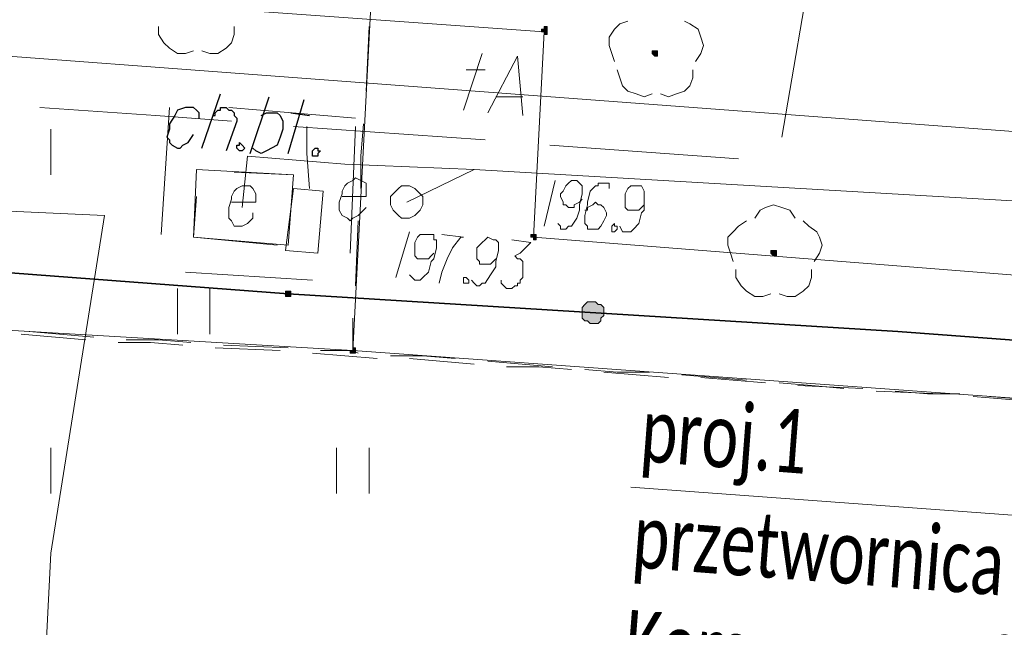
# Model space of a CAD drawing. Header units: metres. Extents: x 7431553 to 7432401, y 5544342 to 5544539.
# Tile 70 of 180: x 7432126 to 7432141, y 5544491 to 5544500. Entities that reach past the tile are written whole.
import ezdxf

# ---------------------------------------------------------------- set-up
doc = ezdxf.new("R2010")
doc.units = ezdxf.units.M
doc.header["$MEASUREMENT"] = 0
doc.layers.add('BG-PR90-PB-PZT-PZT01_2026_04_14$0$MAPA DCP', color=7, linetype='Continuous', lineweight=0)
doc.layers.add('PRIMETECH_XREF', color=7, linetype='Continuous', lineweight=5)
doc.layers.add('BG-PR90-PB-PZT-PZT01_2026_04_14$0$OPISY', color=7, linetype='Continuous')
doc.styles.add('BG-PR90-PB-PZT-PZT01_2026_04_14$0$Standard', font='txt')
doc.dimstyles.new('BG-PR90-PB-PZT-PZT01_2026_04_14$0$Standard', dxfattribs={"dimtxt": 0.18, "dimasz": 0.18, "dimexe": 0.18, "dimexo": 0.0625, "dimgap": 0.09, "dimtad": 0, "dimtih": 1, "dimtoh": 1, "dimdec": 4, "dimzin": 0, "dimdsep": 46, "dimtxsty": 'BG-PR90-PB-PZT-PZT01_2026_04_14$0$Standard', "dimcen": 0.09, "dimadec": 0, "dimazin": 0, "dimtfac": 1, "dimtdec": 4, "dimtofl": 0, "dimtmove": 0, "dimatfit": 3, "dimfxl": 1, "dimtolj": 1, "dimtzin": 0, "dimarcsym": 0})

# ---------------------------------------------------------------- blocks, each defined once
blk = doc.blocks.new('BG-PR90-PB-PZT-PZT01_2026_04_14$0$Naddrwiną2025_v2klauzulap')
at = {"layer": 'BG-PR90-PB-PZT-PZT01_2026_04_14$0$MAPA DCP', "linetype": 'Continuous', "lineweight": 0, "true_color": 0x009a00, "transparency": 33554559}
for points in [[(7431665.731, 5544551.817), (7431665.731, 5544551.859), (7431665.689, 5544551.859), (7431665.689, 5544551.859), (7431665.689, 5544551.859), (7431665.689, 5544551.859), (7431665.647, 5544551.859), (7431665.647, 5544551.859), (7431665.647, 5544551.859), (7431665.647, 5544551.817), (7431665.647, 5544551.817), (7431665.647, 5544551.817), (7431665.647, 5544551.774), (7431665.689, 5544551.774), (7431665.689, 5544551.774), (7431665.689, 5544551.774), (7431665.689, 5544551.774)], [(7431662.599, 5544549.954), (7431662.599, 5544549.996), (7431662.556, 5544549.996), (7431662.556, 5544549.996), (7431662.556, 5544549.996), (7431662.514, 5544549.996), (7431662.514, 5544549.996), (7431662.514, 5544549.996), (7431662.514, 5544549.996), (7431662.514, 5544549.954), (7431662.514, 5544549.954), (7431662.514, 5544549.954), (7431662.514, 5544549.912), (7431662.514, 5544549.912), (7431662.556, 5544549.912), (7431662.556, 5544549.912), (7431662.556, 5544549.912)]]:
    blk.add_hatch(color=94, dxfattribs=at).paths.add_polyline_path(points)
at = {"layer": 'BG-PR90-PB-PZT-PZT01_2026_04_14$0$MAPA DCP', "linetype": 'Continuous', "lineweight": 0, "transparency": 33554559}
for color, points in [(256, [(7431666.62, 5544549.15), (7431666.536, 5544549.15), (7431666.493, 5544549.107), (7431666.493, 5544549.065), (7431666.451, 5544549.023), (7431666.451, 5544548.98), (7431666.451, 5544548.938), (7431666.451, 5544548.896), (7431666.493, 5544548.853), (7431666.536, 5544548.811), (7431666.578, 5544548.811), (7431666.62, 5544548.811), (7431666.663, 5544548.811), (7431666.705, 5544548.811), (7431666.747, 5544548.853), (7431666.747, 5544548.896), (7431666.79, 5544548.938), (7431666.79, 5544548.98), (7431666.79, 5544549.023), (7431666.79, 5544549.065), (7431666.747, 5544549.107), (7431666.705, 5544549.107), (7431666.663, 5544549.15), (7431666.663, 5544549.15)]), (1, [(7431662.218, 5544548.176), (7431662.218, 5544548.176), (7431662.218, 5544548.176), (7431662.218, 5544548.218), (7431662.26, 5544548.218), (7431662.26, 5544548.218), (7431662.26, 5544548.261), (7431662.218, 5544548.261), (7431662.218, 5544548.261), (7431662.218, 5544548.261), (7431662.218, 5544548.261), (7431662.218, 5544548.261), (7431662.175, 5544548.261), (7431662.175, 5544548.261), (7431662.175, 5544548.261), (7431662.175, 5544548.261), (7431662.133, 5544548.261), (7431662.133, 5544548.218), (7431662.133, 5544548.218), (7431662.175, 5544548.218), (7431662.175, 5544548.218), (7431662.175, 5544548.176), (7431662.175, 5544548.176), (7431662.175, 5544548.176)]), (1, [(7431665.435, 5544548.007), (7431665.435, 5544548.007), (7431665.435, 5544548.049), (7431665.477, 5544548.049), (7431665.477, 5544548.049), (7431665.477, 5544548.049), (7431665.477, 5544548.091), (7431665.477, 5544548.091), (7431665.435, 5544548.091), (7431665.435, 5544548.091), (7431665.435, 5544548.091), (7431665.435, 5544548.091), (7431665.393, 5544548.091), (7431665.393, 5544548.091), (7431665.393, 5544548.091), (7431665.393, 5544548.091), (7431665.393, 5544548.091), (7431665.393, 5544548.049), (7431665.393, 5544548.049), (7431665.393, 5544548.049), (7431665.393, 5544548.049), (7431665.393, 5544548.049), (7431665.393, 5544548.007), (7431665.393, 5544548.007)]), (256, [(7431667.255, 5544545.213), (7431667.255, 5544545.255), (7431667.213, 5544545.255), (7431667.213, 5544545.255), (7431667.213, 5544545.255), (7431667.171, 5544545.255), (7431667.171, 5544545.255), (7431667.171, 5544545.213), (7431667.171, 5544545.213), (7431667.171, 5544545.213), (7431667.213, 5544545.213), (7431667.213, 5544545.17), (7431667.213, 5544545.17), (7431667.255, 5544545.17)]), (256, [(7431666.324, 5544544.154), (7431666.324, 5544544.154), (7431666.324, 5544544.154), (7431666.366, 5544544.154), (7431666.366, 5544544.197), (7431666.366, 5544544.197), (7431666.366, 5544544.197), (7431666.366, 5544544.197), (7431666.366, 5544544.239), (7431666.366, 5544544.239), (7431666.324, 5544544.239), (7431666.324, 5544544.239), (7431666.324, 5544544.239), (7431666.324, 5544544.239), (7431666.282, 5544544.239), (7431666.282, 5544544.239), (7431666.282, 5544544.239), (7431666.282, 5544544.197), (7431666.282, 5544544.197), (7431666.282, 5544544.197), (7431666.282, 5544544.197), (7431666.282, 5544544.154), (7431666.282, 5544544.154)])]:
    blk.add_hatch(color=color, dxfattribs=at).paths.add_polyline_path(points)
at = {"layer": 'BG-PR90-PB-PZT-PZT01_2026_04_14$0$MAPA DCP', "color": 1, "linetype": 'Continuous', "lineweight": 18, "transparency": 33554687}
for points in [[(7431664.969, 5544543.477), (7431664.165, 5544543.562), (7431664.292, 5544545.086), (7431664.377, 5544547.118), (7431665.52, 5544566.803), (7431666.451, 5544577.174), (7431665.901, 5544582.466), (7431667.128, 5544586.784), (7431667.382, 5544591.737), (7431668.017, 5544609.178), (7431669.414, 5544635.806), (7431670.727, 5544637.753), (7431670.557, 5544639.489), (7431669.838, 5544641.055), (7431671.15, 5544669.461), (7431672.081, 5544686.648)], [(7431635.971, 5544534.926), (7431643.803, 5544535.137), (7431645.115, 5544536.238), (7431659.889, 5544534.375), (7431661.202, 5544534.079), (7431662.218, 5544548.218), (7431665.435, 5544548.049), (7431666.747, 5544564.686), (7431668.483, 5544589.07), (7431669.626, 5544612.226), (7431671.362, 5544639.743), (7431672.589, 5544663.238), (7431673.902, 5544686.394)], [(7431663.869, 5544551.944), (7431660.905, 5544552.452)], [(7431663.996, 5544548.303), (7431664.207, 5544551.266)], [(7431663.699, 5544544.281), (7431663.911, 5544547.287)], [(7431664.8, 5544545.043), (7431664.8, 5544545.424), (7431664.588, 5544545.424), (7431664.546, 5544545.34), (7431664.504, 5544545.255), (7431664.546, 5544545.213), (7431664.588, 5544545.128), (7431664.631, 5544545.086), (7431664.715, 5544545.043), (7431664.758, 5544545.043), (7431664.885, 5544545.001), (7431664.969, 5544545.001), (7431665.012, 5544545.001), (7431665.096, 5544545.043), (7431665.139, 5544545.128), (7431665.181, 5544545.17), (7431665.139, 5544545.213), (7431665.096, 5544545.297), (7431665.054, 5544545.34), (7431665.012, 5544545.382), (7431664.969, 5544545.424)], [(7431663.699, 5544544.493), (7431664.123, 5544544.493), (7431664.673, 5544544.535)], [(7431664.885, 5544543.308), (7431664.885, 5544543.689), (7431664.758, 5544543.689), (7431664.673, 5544543.646), (7431664.631, 5544543.604), (7431664.631, 5544543.519), (7431664.631, 5544543.477), (7431664.673, 5544543.392), (7431664.715, 5544543.35), (7431664.8, 5544543.308), (7431664.842, 5544543.308), (7431664.969, 5544543.265), (7431665.054, 5544543.265), (7431665.139, 5544543.265), (7431665.181, 5544543.308), (7431665.266, 5544543.35), (7431665.266, 5544543.435), (7431665.266, 5544543.477), (7431665.223, 5544543.562), (7431665.181, 5544543.604), (7431665.139, 5544543.646), (7431665.054, 5544543.646)], [(7431663.403, 5544540.302), (7431663.53, 5544542.122), (7431663.615, 5544543.308)], [(7431636.225, 5544533.825), (7431664.715, 5544532.894), (7431665.096, 5544541.318), (7431670.388, 5544540.471), (7431677.966, 5544540.09), (7431683.003, 5544539.413), (7431684.908, 5544535.434), (7431687.787, 5544535.01), (7431690.327, 5544537.847)]]:
    blk.add_lwpolyline(points, dxfattribs=at)
at = {"layer": 'BG-PR90-PB-PZT-PZT01_2026_04_14$0$MAPA DCP', "color": 30, "linetype": 'Continuous', "lineweight": 18, "true_color": 0xff6500, "transparency": 33554687}
for points in [[(7431664.885, 5544546.059), (7431664.377, 5544547.118), (7431665.52, 5544566.803), (7431666.451, 5544577.174), (7431665.901, 5544582.466), (7431667.128, 5544586.784), (7431667.382, 5544591.737), (7431668.017, 5544609.178), (7431669.414, 5544635.806), (7431670.727, 5544637.753), (7431670.557, 5544639.489), (7431669.838, 5544641.055), (7431671.15, 5544669.461), (7431672.081, 5544686.648)], [(7431661.583, 5544526.332), (7431665.35, 5544576.582), (7431665.52, 5544577.217)], [(7431663.488, 5544547.329), (7431662.599, 5544547.795), (7431663.53, 5544547.88)], [(7431663.234, 5544547.456), (7431663.234, 5544547.88)], [(7431663.445, 5544546.948), (7431662.556, 5544547.245)], [(7431662.81, 5544546.991), (7431662.81, 5544547.287)]]:
    blk.add_lwpolyline(points, dxfattribs=at)
at = {"layer": 'BG-PR90-PB-PZT-PZT01_2026_04_14$0$MAPA DCP', "linetype": 'Continuous', "lineweight": 35, "transparency": 33554687}
blk.add_lwpolyline([(7431675.891, 5544686.056), (7431675.426, 5544679.367), (7431673.986, 5544657.735), (7431673.436, 5544650.199), (7431672.547, 5544638.05), (7431671.192, 5544617.476), (7431670.303, 5544603.463), (7431669.753, 5544595.886), (7431670.769, 5544579.841), (7431669.541, 5544577.471), (7431668.398, 5544574.973), (7431667.594, 5544564.178), (7431667.298, 5544558.886), (7431666.917, 5544553.764), (7431666.324, 5544544.197), (7431665.393, 5544531.878), (7431673.817, 5544524.3), (7431682.199, 5544516.722)], dxfattribs=at)
at = {"layer": 'BG-PR90-PB-PZT-PZT01_2026_04_14$0$MAPA DCP', "linetype": 'Continuous', "lineweight": 18, "transparency": 33554687}
for points in [[(7431638.088, 5544583.059), (7431638.977, 5544582.635), (7431663.784, 5544577.725), (7431669.541, 5544576.582), (7431669.033, 5544570.486), (7431668.61, 5544564.601), (7431667.213, 5544545.213), (7431636.479, 5544546.821)], [(7431636.479, 5544546.821), (7431667.213, 5544545.213), (7431666.493, 5544532.936), (7431684.527, 5544515.452), (7431635.166, 5544516.172)], [(7431669.457, 5544545.467), (7431668.737, 5544545.467)], [(7431663.572, 5544545.255), (7431663.403, 5544543.265)], [(7431665.689, 5544545.17), (7431663.699, 5544545.255)], [(7431668.737, 5544544.959), (7431669.457, 5544544.959)], [(7431665.985, 5544542.588), (7431666.112, 5544544.578)], [(7431665.562, 5544544.197), (7431664.461, 5544544.281), (7431664.419, 5544543.35)], [(7431664.8, 5544542.757), (7431665.435, 5544542.715), (7431665.562, 5544544.027)], [(7431666.959, 5544542.969), (7431666.239, 5544542.969)], [(7431666.239, 5544542.461), (7431666.959, 5544542.461)], [(7431663.403, 5544542.334), (7431665.393, 5544542.207)], [(7431664.461, 5544540.471), (7431663.742, 5544540.471)], [(7431669.457, 5544540.471), (7431668.737, 5544540.471)]]:
    blk.add_lwpolyline(points, dxfattribs=at)
blk.add_lwpolyline([(7431713.187, 5544561.426), (7431709.8, 5544513.844), (7431684.527, 5544515.452), (7431666.493, 5544532.936), (7431667.213, 5544545.213), (7431668.61, 5544564.601)], close=True, dxfattribs=at)
at = {"layer": 'BG-PR90-PB-PZT-PZT01_2026_04_14$0$MAPA DCP', "color": 4, "linetype": 'Continuous', "lineweight": 18, "transparency": 33554687}
for points in [[(7431667.933, 5544555.203), (7431668.017, 5544556.219)], [(7431667.848, 5544553.722), (7431667.89, 5544554.23), (7431667.89, 5544554.738)], [(7431667.763, 5544552.198), (7431667.806, 5544553.214)], [(7431667.636, 5544550.674), (7431667.679, 5544551.182), (7431667.721, 5544551.69)], [(7431667.552, 5544549.15), (7431667.636, 5544550.166)], [(7431667.467, 5544547.626), (7431667.467, 5544548.134), (7431667.509, 5544548.642)], [(7431667.34, 5544546.102), (7431667.425, 5544547.118)], [(7431667.255, 5544544.578), (7431667.298, 5544545.086), (7431667.34, 5544545.594)], [(7431667.171, 5544543.054), (7431667.213, 5544544.07)], [(7431667.086, 5544541.53), (7431667.086, 5544542.038), (7431667.128, 5544542.546)], [(7431666.959, 5544540.006), (7431667.044, 5544541.022)]]:
    blk.add_lwpolyline(points, dxfattribs=at)
at = {"layer": 'BG-PR90-PB-PZT-PZT01_2026_04_14$0$MAPA DCP', "color": 94, "linetype": 'Continuous', "lineweight": 18, "true_color": 0x009a00, "transparency": 33554687}
for points in [[(7431668.017, 5544555.965), (7431667.975, 5544555.457), (7431667.933, 5544554.949)], [(7431667.89, 5544554.441), (7431667.848, 5544553.425)], [(7431667.806, 5544552.917), (7431667.763, 5544552.409), (7431667.721, 5544551.901)], [(7431665.181, 5544552.282), (7431665.266, 5544552.367), (7431665.35, 5544552.494), (7431665.435, 5544552.536), (7431665.562, 5544552.579), (7431665.689, 5544552.536), (7431665.816, 5544552.452)], [(7431665.943, 5544552.409), (7431666.07, 5544552.409), (7431666.197, 5544552.367), (7431666.282, 5544552.282), (7431666.366, 5544552.155), (7431666.366, 5544552.028), (7431666.324, 5544551.901)], [(7431665.139, 5544551.52), (7431665.012, 5544551.605), (7431664.969, 5544551.69), (7431664.927, 5544551.817), (7431664.969, 5544551.944), (7431665.012, 5544552.071), (7431665.139, 5544552.155)], [(7431666.324, 5544551.774), (7431666.366, 5544551.647), (7431666.366, 5544551.52), (7431666.282, 5544551.393), (7431666.197, 5544551.309), (7431666.07, 5544551.224), (7431665.943, 5544551.224)], [(7431665.816, 5544551.182), (7431665.689, 5544551.139), (7431665.562, 5544551.097), (7431665.435, 5544551.097), (7431665.35, 5544551.182), (7431665.266, 5544551.266), (7431665.181, 5544551.393)], [(7431667.679, 5544551.393), (7431667.594, 5544550.377)], [(7431662.048, 5544550.42), (7431662.091, 5544550.504), (7431662.175, 5544550.631), (7431662.302, 5544550.674), (7431662.429, 5544550.716), (7431662.556, 5544550.674), (7431662.683, 5544550.589)], [(7431662.81, 5544550.547), (7431662.937, 5544550.547), (7431663.064, 5544550.504), (7431663.149, 5544550.42), (7431663.191, 5544550.293), (7431663.234, 5544550.166), (7431663.191, 5544550.039)], [(7431663.191, 5544549.912), (7431663.234, 5544549.785), (7431663.191, 5544549.658), (7431663.149, 5544549.531), (7431663.064, 5544549.446), (7431662.937, 5544549.404), (7431662.81, 5544549.361)], [(7431667.552, 5544549.869), (7431667.552, 5544549.361), (7431667.509, 5544548.853)], [(7431662.683, 5544549.319), (7431662.556, 5544549.277), (7431662.429, 5544549.234), (7431662.302, 5544549.234), (7431662.175, 5544549.319), (7431662.091, 5544549.404), (7431662.048, 5544549.531)], [(7431667.467, 5544548.345), (7431667.382, 5544547.329)], [(7431667.34, 5544546.821), (7431667.298, 5544546.313), (7431667.298, 5544545.805)], [(7431663.149, 5544545.424), (7431662.133, 5544545.467)], [(7431664.673, 5544545.34), (7431664.165, 5544545.34), (7431663.657, 5544545.382)], [(7431666.197, 5544545.255), (7431665.181, 5544545.297)], [(7431667.255, 5544545.297), (7431667.213, 5544545.213), (7431666.705, 5544545.213)], [(7431667.213, 5544545.213), (7431667.213, 5544544.705)], [(7431667.171, 5544544.197), (7431667.128, 5544543.181)], [(7431662.133, 5544543.35), (7431662.26, 5544543.35), (7431662.387, 5544543.308), (7431662.472, 5544543.223), (7431662.556, 5544543.096), (7431662.556, 5544542.969), (7431662.514, 5544542.842)], [(7431662.514, 5544542.715), (7431662.556, 5544542.588), (7431662.556, 5544542.461), (7431662.472, 5544542.334), (7431662.387, 5544542.249), (7431662.26, 5544542.165), (7431662.133, 5544542.165)], [(7431667.086, 5544542.673), (7431667.044, 5544542.165), (7431667.044, 5544541.657)], [(7431667.001, 5544541.149), (7431666.917, 5544540.133)]]:
    blk.add_lwpolyline(points, dxfattribs=at)
at = {"layer": 'BG-PR90-PB-PZT-PZT01_2026_04_14$0$MAPA DCP', "color": 94, "linetype": 'Continuous', "lineweight": 0, "true_color": 0x009a00, "transparency": 33554687}
for points in [[(7431665.731, 5544551.817), (7431665.731, 5544551.859), (7431665.689, 5544551.859), (7431665.689, 5544551.859), (7431665.689, 5544551.859), (7431665.689, 5544551.859), (7431665.647, 5544551.859), (7431665.647, 5544551.859), (7431665.647, 5544551.859), (7431665.647, 5544551.817), (7431665.647, 5544551.817), (7431665.647, 5544551.817), (7431665.647, 5544551.774), (7431665.689, 5544551.774), (7431665.689, 5544551.774), (7431665.689, 5544551.774), (7431665.689, 5544551.774), (7431665.731, 5544551.817)], [(7431662.599, 5544549.954), (7431662.599, 5544549.996), (7431662.556, 5544549.996), (7431662.556, 5544549.996), (7431662.556, 5544549.996), (7431662.514, 5544549.996), (7431662.514, 5544549.996), (7431662.514, 5544549.996), (7431662.514, 5544549.996), (7431662.514, 5544549.954), (7431662.514, 5544549.954), (7431662.514, 5544549.954), (7431662.514, 5544549.912), (7431662.514, 5544549.912), (7431662.556, 5544549.912), (7431662.556, 5544549.912), (7431662.556, 5544549.912), (7431662.599, 5544549.954)]]:
    blk.add_lwpolyline(points, close=True, dxfattribs=at)
at = {"layer": 'BG-PR90-PB-PZT-PZT01_2026_04_14$0$MAPA DCP', "color": 1, "linetype": 'Continuous', "lineweight": 9, "transparency": 33554687}
for points in [[(7431665.266, 5544549.404), (7431665.35, 5544549.446), (7431665.35, 5544549.573), (7431665.308, 5544549.615), (7431665.223, 5544549.7), (7431665.054, 5544549.742), (7431665.012, 5544549.785), (7431664.842, 5544549.785), (7431664.715, 5544549.785), (7431664.631, 5544549.742), (7431664.631, 5544549.7), (7431664.631, 5544549.658), (7431664.631, 5544549.615), (7431664.631, 5544549.573), (7431664.673, 5544549.531), (7431664.758, 5544549.488), (7431664.842, 5544549.488), (7431664.885, 5544549.488), (7431664.969, 5544549.488), (7431665.012, 5544549.531), (7431665.012, 5544549.573), (7431665.012, 5544549.615), (7431665.012, 5544549.658), (7431665.012, 5544549.7), (7431664.969, 5544549.742), (7431664.927, 5544549.785)], [(7431664.673, 5544549.234), (7431664.588, 5544549.234), (7431664.588, 5544549.065), (7431664.631, 5544549.065), (7431664.631, 5544549.023), (7431664.715, 5544548.938), (7431664.885, 5544548.896), (7431664.927, 5544548.896), (7431665.096, 5544548.853), (7431665.181, 5544548.853), (7431665.223, 5544548.853), (7431665.266, 5544548.896), (7431665.308, 5544548.896), (7431665.308, 5544548.938), (7431665.308, 5544549.023), (7431665.308, 5544549.065), (7431665.266, 5544549.107), (7431665.181, 5544549.15), (7431665.096, 5544549.192), (7431665.054, 5544549.192), (7431664.969, 5544549.15), (7431664.927, 5544549.107), (7431664.927, 5544549.065), (7431664.885, 5544549.023), (7431664.927, 5544548.98), (7431664.969, 5544548.896), (7431665.012, 5544548.896), (7431665.012, 5544548.853)], [(7431665.223, 5544548.43), (7431665.266, 5544548.472), (7431665.308, 5544548.472), (7431665.308, 5544548.557), (7431665.266, 5544548.599), (7431665.266, 5544548.642), (7431665.139, 5544548.726), (7431665.012, 5544548.769), (7431664.927, 5544548.769), (7431664.758, 5544548.811), (7431664.673, 5544548.811), (7431664.631, 5544548.811), (7431664.588, 5544548.769), (7431664.546, 5544548.726), (7431664.546, 5544548.684), (7431664.546, 5544548.642), (7431664.588, 5544548.599), (7431664.631, 5544548.557), (7431664.715, 5544548.515), (7431664.758, 5544548.472), (7431664.8, 5544548.472), (7431664.885, 5544548.515), (7431664.927, 5544548.515), (7431664.927, 5544548.557), (7431664.969, 5544548.599), (7431664.969, 5544548.642), (7431664.969, 5544548.684), (7431664.927, 5544548.684), (7431664.885, 5544548.769), (7431664.842, 5544548.811)], [(7431664.546, 5544548.388), (7431665.266, 5544548.218)]]:
    blk.add_lwpolyline(points, dxfattribs=at)
blk.add_lwpolyline([(7431665.223, 5544549.319), (7431665.266, 5544549.319), (7431665.266, 5544549.361), (7431665.308, 5544549.361), (7431665.35, 5544549.319), (7431665.35, 5544549.277), (7431665.308, 5544549.277), (7431665.266, 5544549.277)], close=True, dxfattribs=at)
at = {"layer": 'BG-PR90-PB-PZT-PZT01_2026_04_14$0$MAPA DCP', "linetype": 'Continuous', "lineweight": 0, "transparency": 33554687}
for points in [[(7431666.62, 5544549.15), (7431666.536, 5544549.15), (7431666.493, 5544549.107), (7431666.493, 5544549.065), (7431666.451, 5544549.023), (7431666.451, 5544548.98), (7431666.451, 5544548.938), (7431666.451, 5544548.896), (7431666.493, 5544548.853), (7431666.536, 5544548.811), (7431666.578, 5544548.811), (7431666.62, 5544548.811), (7431666.663, 5544548.811), (7431666.705, 5544548.811), (7431666.747, 5544548.853), (7431666.747, 5544548.896), (7431666.79, 5544548.938), (7431666.79, 5544548.98), (7431666.79, 5544549.023), (7431666.79, 5544549.065), (7431666.747, 5544549.107), (7431666.705, 5544549.107), (7431666.663, 5544549.15)], [(7431667.255, 5544545.213), (7431667.255, 5544545.255), (7431667.213, 5544545.255), (7431667.213, 5544545.255), (7431667.213, 5544545.255), (7431667.171, 5544545.255), (7431667.171, 5544545.255), (7431667.171, 5544545.213), (7431667.171, 5544545.213), (7431667.171, 5544545.213), (7431667.213, 5544545.213), (7431667.213, 5544545.17), (7431667.213, 5544545.17), (7431667.255, 5544545.17), (7431667.255, 5544545.213), (7431667.255, 5544545.213)], [(7431666.324, 5544544.154), (7431666.324, 5544544.154), (7431666.324, 5544544.154), (7431666.366, 5544544.154), (7431666.366, 5544544.197), (7431666.366, 5544544.197), (7431666.366, 5544544.197), (7431666.366, 5544544.197), (7431666.366, 5544544.239), (7431666.366, 5544544.239), (7431666.324, 5544544.239), (7431666.324, 5544544.239), (7431666.324, 5544544.239), (7431666.324, 5544544.239), (7431666.282, 5544544.239), (7431666.282, 5544544.239), (7431666.282, 5544544.239), (7431666.282, 5544544.197), (7431666.282, 5544544.197), (7431666.282, 5544544.197), (7431666.282, 5544544.197), (7431666.282, 5544544.154), (7431666.282, 5544544.154)]]:
    blk.add_lwpolyline(points, close=True, dxfattribs=at)
at = {"layer": 'BG-PR90-PB-PZT-PZT01_2026_04_14$0$MAPA DCP', "color": 1, "linetype": 'Continuous', "lineweight": 0, "transparency": 33554687}
for points in [[(7431662.218, 5544548.176), (7431662.218, 5544548.176), (7431662.218, 5544548.176), (7431662.218, 5544548.218), (7431662.26, 5544548.218), (7431662.26, 5544548.218), (7431662.26, 5544548.261), (7431662.218, 5544548.261), (7431662.218, 5544548.261), (7431662.218, 5544548.261), (7431662.218, 5544548.261), (7431662.218, 5544548.261), (7431662.175, 5544548.261), (7431662.175, 5544548.261), (7431662.175, 5544548.261), (7431662.175, 5544548.261), (7431662.133, 5544548.261), (7431662.133, 5544548.218), (7431662.133, 5544548.218), (7431662.175, 5544548.218), (7431662.175, 5544548.218), (7431662.175, 5544548.176), (7431662.175, 5544548.176)], [(7431665.435, 5544548.007), (7431665.435, 5544548.007), (7431665.435, 5544548.049), (7431665.477, 5544548.049), (7431665.477, 5544548.049), (7431665.477, 5544548.049), (7431665.477, 5544548.091), (7431665.477, 5544548.091), (7431665.435, 5544548.091), (7431665.435, 5544548.091), (7431665.435, 5544548.091), (7431665.435, 5544548.091), (7431665.393, 5544548.091), (7431665.393, 5544548.091), (7431665.393, 5544548.091), (7431665.393, 5544548.091), (7431665.393, 5544548.091), (7431665.393, 5544548.049), (7431665.393, 5544548.049), (7431665.393, 5544548.049), (7431665.393, 5544548.049), (7431665.393, 5544548.049), (7431665.393, 5544548.007)]]:
    blk.add_lwpolyline(points, close=True, dxfattribs=at)
at = {"layer": 'BG-PR90-PB-PZT-PZT01_2026_04_14$0$MAPA DCP', "linetype": 'Continuous', "lineweight": 9, "transparency": 33554687}
for points in [[(7431665.477, 5544547.71), (7431665.52, 5544548.007), (7431665.689, 5544547.837), (7431665.731, 5544547.753), (7431665.774, 5544547.795), (7431665.774, 5544547.837), (7431665.816, 5544547.88), (7431665.858, 5544547.88), (7431665.901, 5544547.88), (7431665.943, 5544547.88), (7431665.985, 5544547.88), (7431666.028, 5544547.88), (7431666.07, 5544547.88), (7431666.112, 5544547.837), (7431666.155, 5544547.837), (7431666.155, 5544547.795), (7431666.197, 5544547.795), (7431666.197, 5544547.753), (7431666.239, 5544547.71), (7431666.239, 5544547.668), (7431666.239, 5544547.626), (7431666.197, 5544547.583), (7431666.155, 5544547.541), (7431666.112, 5544547.541)], [(7431666.112, 5544547.075), (7431666.155, 5544547.118), (7431666.197, 5544547.16), (7431666.197, 5544547.202), (7431666.155, 5544547.245), (7431666.155, 5544547.287), (7431666.028, 5544547.372), (7431665.901, 5544547.456), (7431665.816, 5544547.456), (7431665.647, 5544547.499), (7431665.562, 5544547.499), (7431665.52, 5544547.499), (7431665.477, 5544547.456), (7431665.477, 5544547.414), (7431665.435, 5544547.329), (7431665.477, 5544547.287), (7431665.52, 5544547.245), (7431665.604, 5544547.16), (7431665.647, 5544547.16), (7431665.689, 5544547.16), (7431665.774, 5544547.16), (7431665.816, 5544547.202), (7431665.858, 5544547.202), (7431665.858, 5544547.245), (7431665.858, 5544547.287), (7431665.858, 5544547.329), (7431665.858, 5544547.372), (7431665.816, 5544547.414), (7431665.774, 5544547.456)], [(7431665.393, 5544546.61), (7431665.435, 5544546.948), (7431665.435, 5544546.906), (7431665.604, 5544546.779), (7431665.774, 5544546.694), (7431665.985, 5544546.61), (7431666.155, 5544546.567)], [(7431666.028, 5544546.102), (7431666.07, 5544546.144), (7431666.112, 5544546.186), (7431666.112, 5544546.271), (7431666.07, 5544546.313), (7431665.985, 5544546.398), (7431665.816, 5544546.44), (7431665.774, 5544546.483), (7431665.604, 5544546.525), (7431665.477, 5544546.525), (7431665.477, 5544546.483), (7431665.393, 5544546.483), (7431665.393, 5544546.44), (7431665.393, 5544546.356), (7431665.393, 5544546.313), (7431665.393, 5544546.271), (7431665.435, 5544546.229), (7431665.52, 5544546.186), (7431665.604, 5544546.186), (7431665.647, 5544546.186), (7431665.689, 5544546.186), (7431665.731, 5544546.186), (7431665.774, 5544546.229), (7431665.774, 5544546.271), (7431665.774, 5544546.313), (7431665.774, 5544546.356), (7431665.774, 5544546.398), (7431665.731, 5544546.44), (7431665.689, 5544546.483)], [(7431665.35, 5544546.102), (7431666.07, 5544545.89)]]:
    blk.add_lwpolyline(points, dxfattribs=at)
blk.add_lwpolyline([(7431666.07, 5544546.991), (7431666.112, 5544547.033), (7431666.155, 5544547.033), (7431666.155, 5544546.948), (7431666.112, 5544546.948), (7431666.07, 5544546.948)], close=True, dxfattribs=at)
at = {"layer": 'BG-PR90-PB-PZT-PZT01_2026_04_14$0$MAPA DCP', "color": 30, "linetype": 'Continuous', "lineweight": 18, "true_color": 0xff6500, "transparency": 33554687}
blk.add_lwpolyline([(7431664.631, 5544546.059), (7431664.631, 5544546.102), (7431664.673, 5544546.186), (7431664.715, 5544546.229), (7431664.758, 5544546.271), (7431664.8, 5544546.313), (7431664.885, 5544546.313), (7431664.927, 5544546.313), (7431665.012, 5544546.271), (7431665.054, 5544546.229), (7431665.096, 5544546.186), (7431665.139, 5544546.102), (7431665.139, 5544546.059), (7431665.139, 5544545.975), (7431665.096, 5544545.932), (7431665.054, 5544545.89), (7431665.012, 5544545.848), (7431664.927, 5544545.805), (7431664.885, 5544545.805), (7431664.8, 5544545.805), (7431664.758, 5544545.848), (7431664.715, 5544545.89), (7431664.673, 5544545.932), (7431664.631, 5544545.975)], close=True, dxfattribs=at)
at = {"layer": 'BG-PR90-PB-PZT-PZT01_2026_04_14$0$MAPA DCP', "color": 1, "linetype": 'Continuous', "lineweight": 18, "transparency": 33554687}
for points in [[(7431665.689, 5544544.662), (7431665.647, 5544544.154), (7431664.673, 5544544.281), (7431664.715, 5544544.747)], [(7431665.562, 5544544.197), (7431664.461, 5544544.281), (7431664.377, 5544542.757), (7431665.435, 5544542.715)]]:
    blk.add_lwpolyline(points, close=True, dxfattribs=at)
at = {"layer": 'BG-PR90-PB-PZT-PZT01_2026_04_14$0$MAPA DCP', "linetype": 'Continuous', "lineweight": 25, "transparency": 33554687}
for points in [[(7431664.038, 5544544.62), (7431664.038, 5544544.662), (7431664.08, 5544544.662), (7431664.08, 5544544.705), (7431664.123, 5544544.662), (7431664.165, 5544544.662), (7431664.165, 5544544.62), (7431664.165, 5544544.578), (7431664.123, 5544544.578), (7431664.08, 5544544.578)], [(7431663.953, 5544543.435), (7431663.996, 5544543.477), (7431664.038, 5544543.519), (7431664.08, 5544543.477), (7431664.08, 5544543.435), (7431664.038, 5544543.392), (7431663.996, 5544543.392), (7431663.996, 5544543.435)]]:
    blk.add_lwpolyline(points, close=True, dxfattribs=at)
for points in [[(7431664.123, 5544544.197), (7431663.276, 5544544.451)], [(7431663.488, 5544544.239), (7431663.53, 5544544.535)], [(7431663.53, 5544543.773), (7431663.488, 5544543.858), (7431663.488, 5544544.027), (7431663.53, 5544544.07), (7431663.615, 5544544.112), (7431663.742, 5544544.112), (7431663.869, 5544544.07), (7431663.996, 5544544.027), (7431664.08, 5544543.858), (7431664.123, 5544543.773), (7431664.08, 5544543.689), (7431664.038, 5544543.646)], [(7431664.123, 5544543.604), (7431663.234, 5544543.9)], [(7431663.53, 5544543.011), (7431663.53, 5544543.054), (7431663.488, 5544543.054), (7431663.445, 5544543.096), (7431663.445, 5544543.138), (7431663.403, 5544543.138), (7431663.403, 5544543.181), (7431663.403, 5544543.223), (7431663.445, 5544543.265), (7431663.445, 5544543.308), (7431663.488, 5544543.35), (7431663.53, 5544543.35), (7431663.572, 5544543.392), (7431663.615, 5544543.392), (7431664.08, 5544543.223)], [(7431664.038, 5544542.842), (7431663.191, 5544543.138)], [(7431663.572, 5544542.8), (7431663.488, 5544542.8), (7431663.445, 5544542.757), (7431663.403, 5544542.715), (7431663.403, 5544542.63), (7431663.403, 5544542.588), (7431663.445, 5544542.461), (7431663.53, 5544542.419), (7431663.657, 5544542.334), (7431663.742, 5544542.334), (7431663.869, 5544542.292), (7431663.911, 5544542.334), (7431663.953, 5544542.334), (7431663.996, 5544542.376), (7431664.038, 5544542.461), (7431664.038, 5544542.503), (7431663.996, 5544542.546), (7431663.953, 5544542.63), (7431663.826, 5544542.715)]]:
    blk.add_lwpolyline(points, dxfattribs=at)
at = {"layer": 'BG-PR90-PB-PZT-PZT01_2026_04_14$0$MAPA DCP', "color": 5, "linetype": 'Continuous', "lineweight": 18, "transparency": 33554687}
blk.add_arc((7433022.765, 5544513.014), 1363.431, 172.854498, 180.436605, dxfattribs=at)
blk = doc.blocks.new('BG-PR90-PB-PZT-PZT01_2026_04_14')
at = {"layer": 'BG-PR90-PB-PZT-PZT01_2026_04_14$0$MAPA DCP', "rotation": 270}
blk.add_blockref('BG-PR90-PB-PZT-PZT01_2026_04_14$0$Naddrwiną2025_v2klauzulap', (1887585.788, 12976162.34), dxfattribs=at)
at = {"layer": 'BG-PR90-PB-PZT-PZT01_2026_04_14$0$OPISY', "insert": (7432135.57, 5544494.39, 63.183), "char_height": 1, "attachment_point": 1, "rotation": 355.6217, "style": 'BG-PR90-PB-PZT-PZT01_2026_04_14$0$Standard'}
blk.add_mtext('{\\fCalibri Light|b0|i0|c238|p34;\\W0.7;proj.1\\Pprzetwornica AC/DC\\PKempower C802}', dxfattribs=at)
at = {"layer": 'BG-PR90-PB-PZT-PZT01_2026_04_14$0$OPISY'}
blk.add_leader([(7432163.001, 5544487.048, 63.183), (7432147.893, 5544492.072, 63.183), (7432135.366, 5544492.984, 63.183)], dimstyle='BG-PR90-PB-PZT-PZT01_2026_04_14$0$Standard', dxfattribs=at)

msp = doc.modelspace()

# ---------------------------------------------------------------- block references
at = {"layer": 'PRIMETECH_XREF', "linetype": 'Continuous', "lineweight": 0, "rotation": 360}
msp.add_blockref('BG-PR90-PB-PZT-PZT01_2026_04_14', (0, 0), dxfattribs=at)

doc.saveas('drawing.dxf')
